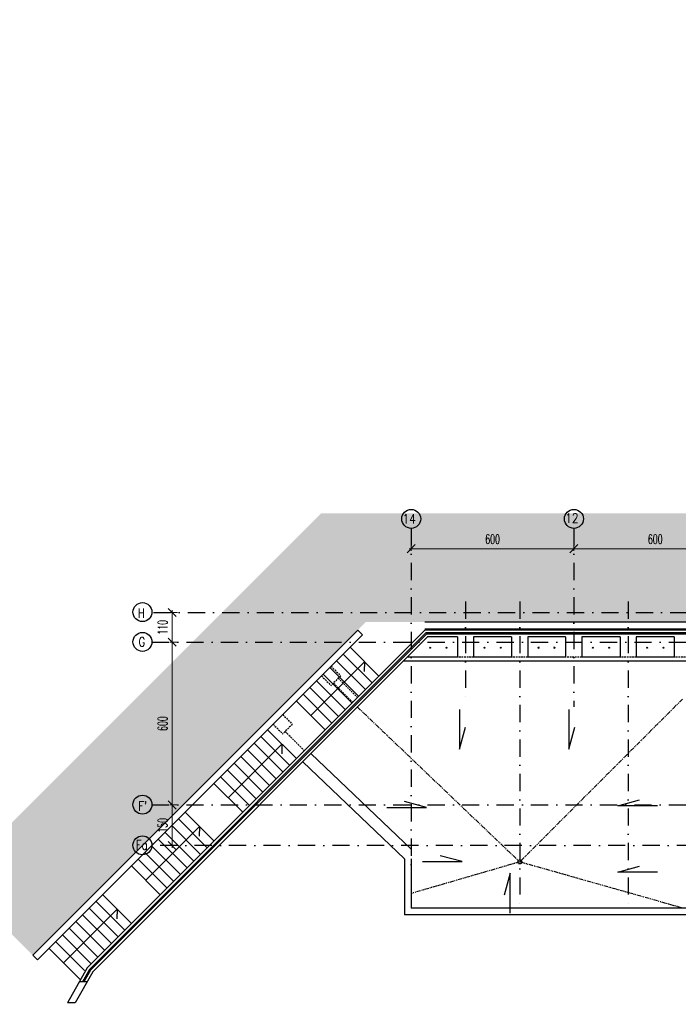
# Model space of a CAD drawing. Header units: centimetres. Extents: x -10702 to 24628, y -4437 to 19798.
# Tile 16 of 92: x 1086 to 3515, y 10865 to 14496. Entities that reach past the tile are written whole.
import ezdxf

# ---------------------------------------------------------------- set-up
doc = ezdxf.new("R2010")
doc.units = ezdxf.units.CM
doc.header["$PDMODE"] = 35
doc.header["$PDSIZE"] = 0.1
for name, pattern in [('Kondygnacja  -0_5$0$HIDDEN', [9.525, 6.35, -3.175]), ('Kondygnacja  -0_5$0$PHANTOM2', [31.75, 15.875, -3.175, 3.175, -3.175, 3.175, -3.175]), ('Osie rzutów$0$DASHDOT2', [12.7, 6.35, -3.175, 0, -3.175])]:
    doc.linetypes.add(name, pattern=pattern)
doc.layers.get('0').update_dxf_attribs({"color": 8})
doc.layers.get('DEFPOINTS').update_dxf_attribs({"color": 8})
for name, color, linetype in [('Kondygnacja  -0_5$0$ARCH_GRUNT', 8, 'Continuous'), ('Kondygnacja  -0_5$0$ARCH_INFO_OPISY_IST', 8, 'Continuous'), ('Kondygnacja  -0_5$0$ARCH_INFO_SCHODY_IST', 8, 'Continuous'), ('Kondygnacja  -0_5$0$ARCH_MUROWANE_IST', 8, 'Continuous'), ('Kondygnacja  -0_5$0$ARCH_NIEWIDOK_IST', 8, 'Kondygnacja  -0_5$0$HIDDEN'), ('Kondygnacja  -0_5$0$ARCH_ODWODNIENIE_IST', 8, 'Kondygnacja  -0_5$0$PHANTOM2'), ('Kondygnacja  -0_5$0$ARCH_SCHODY ZEW.', 8, 'Continuous'), ('Kondygnacja  -0_5$0$ARCH_WIDOK_IST', 8, 'Continuous'), ('Osie rzutów$0$ARCH_INFO_OSIE_IST', 8, 'Osie rzutów$0$DASHDOT2'), ('Osie rzutów$0$ARCH_INFO_OSIE_OPISY_IST', 8, 'Continuous')]:
    doc.layers.add(name, color=color, linetype=linetype)
doc.layers.add('Osie rzutów$0$ARCH_INFO_WYMIARY', color=8, linetype='Continuous', lineweight=9)
doc.styles.add('Osie rzutów$0$ROMANS-250-CM', font='romans.shx', dxfattribs={"width": 0.8, "height": 50})
doc.styles.add('Osie rzutów$0$wymiary_cuprum', font='Romans.shx', dxfattribs={"width": 0.6})
doc.dimstyles.new('Osie rzutów$0$ARCH_ CT', dxfattribs={"dimtxt": 20, "dimasz": 20, "dimexe": 12, "dimexo": 20, "dimgap": 5, "dimtad": 1, "dimdec": 1, "dimrnd": 0.5, "dimzin": 9, "dimdsep": 46, "dimtxsty": 'Osie rzutów$0$wymiary_cuprum', "dimblk": 'Osie rzutów$0$_Oblique', "dimcen": 8, "dimdle": 12, "dimclrd": 256, "dimclre": 256, "dimclrt": 55, "dimadec": 1, "dimazin": 0, "dimtfac": 1, "dimtdec": 1, "dimtmove": 1, "dimatfit": 2, "dimldrblk": 'Osie rzutów$0$_Dot', "dimfxl": 0, "dimtolj": 1, "dimtzin": 0, "dimlwd": -1, "dimlwe": -1, "dimarcsym": 0})

# ---------------------------------------------------------------- blocks, each defined once
blk = doc.blocks.new('Osie rzutów$0$_Oblique')
at = {"color": 0, "linetype": 'ByBlock', "lineweight": -2}
blk.add_line((-0.5, -0.5), (0.5, 0.5), dxfattribs=at)
blk = doc.blocks.new('*D100')
at = {"layer": 'DEFPOINTS', "color": 0}
for p in [(1682.4, 12200), (1648.5, 11600), (1682.4, 11600)]:
    blk.add_point(p, dxfattribs=at)
at = {"layer": 'Osie rzutów$0$ARCH_INFO_WYMIARY'}
for p, q in [((1667.4, 12200), (1640.5, 12200)), ((1648.5, 12208), (1648.5, 11592)), ((1667.4, 11600), (1640.5, 11600))]:
    blk.add_line(p, q, dxfattribs=at)
at = {"layer": 'Osie rzutów$0$ARCH_INFO_WYMIARY', "xscale": 30, "yscale": 30, "zscale": 30}
for p, rotation in [((1648.5, 12200), 90), ((1648.5, 11600), 270)]:
    blk.add_blockref('Osie rzutów$0$_Oblique', p, dxfattribs=dict(at, rotation=rotation))
at = {"layer": 'Osie rzutów$0$ARCH_INFO_WYMIARY', "color": 55, "insert": (1613, 11900), "char_height": 35, "attachment_point": 5, "rotation": 90, "style": 'Osie rzutów$0$wymiary_cuprum'}
blk.add_mtext('\\A1;600', dxfattribs=at)
blk = doc.blocks.new('Osie rzutów$0$_Dot')
at = {"color": 0, "linetype": 'ByBlock', "lineweight": -2}
blk.add_line((-0.5, 0), (-1, 0), dxfattribs=at)
at = {"color": 0, "linetype": 'ByBlock', "const_width": 0.5}
blk.add_lwpolyline([(-0.25, 0, 1), (0.25, 0, 1)], format="xyb", close=True, dxfattribs=at)
blk = doc.blocks.new('*D101')
at = {"layer": 'DEFPOINTS', "color": 0}
for p in [(1682.4, 12310), (1648.5, 12200), (1682.4, 12200)]:
    blk.add_point(p, dxfattribs=at)
at = {"layer": 'Osie rzutów$0$ARCH_INFO_WYMIARY'}
for p, q in [((1667.4, 12310), (1640.5, 12310)), ((1648.5, 12318), (1648.5, 12192)), ((1667.4, 12200), (1640.5, 12200))]:
    blk.add_line(p, q, dxfattribs=at)
at = {"layer": 'Osie rzutów$0$ARCH_INFO_WYMIARY', "xscale": 30, "yscale": 30, "zscale": 30}
for p, rotation in [((1648.5, 12310), 90), ((1648.5, 12200), 270)]:
    blk.add_blockref('Osie rzutów$0$_Oblique', p, dxfattribs=dict(at, rotation=rotation))
at = {"layer": 'Osie rzutów$0$ARCH_INFO_WYMIARY', "color": 55, "insert": (1613, 12255), "char_height": 35, "attachment_point": 5, "rotation": 90, "style": 'Osie rzutów$0$wymiary_cuprum'}
blk.add_mtext('\\A1;110', dxfattribs=at)
blk = doc.blocks.new('*D102')
at = {"layer": 'DEFPOINTS', "color": 0}
for p in [(1682.4, 11600), (1648.5, 11450), (1682.4, 11450)]:
    blk.add_point(p, dxfattribs=at)
at = {"layer": 'Osie rzutów$0$ARCH_INFO_WYMIARY'}
for p, q in [((1667.4, 11600), (1640.5, 11600)), ((1648.5, 11608), (1648.5, 11442)), ((1667.4, 11450), (1640.5, 11450))]:
    blk.add_line(p, q, dxfattribs=at)
at = {"layer": 'Osie rzutów$0$ARCH_INFO_WYMIARY', "xscale": 30, "yscale": 30, "zscale": 30}
for p, rotation in [((1648.5, 11600), 90), ((1648.5, 11450), 270)]:
    blk.add_blockref('Osie rzutów$0$_Oblique', p, dxfattribs=dict(at, rotation=rotation))
at = {"layer": 'Osie rzutów$0$ARCH_INFO_WYMIARY', "color": 55, "insert": (1613, 11525), "char_height": 35, "attachment_point": 5, "rotation": 90, "style": 'Osie rzutów$0$wymiary_cuprum'}
blk.add_mtext('\\A1;150', dxfattribs=at)
blk = doc.blocks.new('*D107')
at = {"layer": 'DEFPOINTS', "color": 0}
for p in [(2530, 12581.6), (3130, 12581.6), (3130, 12544.9)]:
    blk.add_point(p, dxfattribs=at)
at = {"layer": 'Osie rzutów$0$ARCH_INFO_WYMIARY'}
for p, q in [((2530, 12566.6), (2530, 12536.9)), ((3130, 12566.6), (3130, 12536.9)), ((2522, 12544.9), (3138, 12544.9))]:
    blk.add_line(p, q, dxfattribs=at)
at = {"layer": 'Osie rzutów$0$ARCH_INFO_WYMIARY', "xscale": 30, "yscale": 30, "zscale": 30, "rotation": 180}
blk.add_blockref('Osie rzutów$0$_Oblique', (2530, 12544.9), dxfattribs=at)
at = {"layer": 'Osie rzutów$0$ARCH_INFO_WYMIARY', "xscale": 30, "yscale": 30, "zscale": 30}
blk.add_blockref('Osie rzutów$0$_Oblique', (3130, 12544.9), dxfattribs=at)
at = {"layer": 'Osie rzutów$0$ARCH_INFO_WYMIARY', "color": 55, "insert": (2830, 12580.4), "char_height": 35, "attachment_point": 5, "style": 'Osie rzutów$0$wymiary_cuprum'}
blk.add_mtext('\\A1;600', dxfattribs=at)
blk = doc.blocks.new('*D108')
at = {"layer": 'DEFPOINTS', "color": 0}
for p in [(3130, 12581.6), (3730, 12581.6), (3730, 12544.9)]:
    blk.add_point(p, dxfattribs=at)
at = {"layer": 'Osie rzutów$0$ARCH_INFO_WYMIARY'}
for p, q in [((3130, 12566.6), (3130, 12536.9)), ((3730, 12566.6), (3730, 12536.9)), ((3122, 12544.9), (3738, 12544.9))]:
    blk.add_line(p, q, dxfattribs=at)
at = {"layer": 'Osie rzutów$0$ARCH_INFO_WYMIARY', "xscale": 30, "yscale": 30, "zscale": 30, "rotation": 180}
blk.add_blockref('Osie rzutów$0$_Oblique', (3130, 12544.9), dxfattribs=at)
at = {"layer": 'Osie rzutów$0$ARCH_INFO_WYMIARY', "xscale": 30, "yscale": 30, "zscale": 30}
blk.add_blockref('Osie rzutów$0$_Oblique', (3730, 12544.9), dxfattribs=at)
at = {"layer": 'Osie rzutów$0$ARCH_INFO_WYMIARY', "color": 55, "insert": (3430, 12580.4), "char_height": 35, "attachment_point": 5, "style": 'Osie rzutów$0$wymiary_cuprum'}
blk.add_mtext('\\A1;600', dxfattribs=at)
blk = doc.blocks.new('Osie rzutów')
at = {"layer": 'Osie rzutów$0$ARCH_INFO_OSIE_IST', "ltscale": 10}
for p, q in [((2530, 12619.9), (2530, 11235.9)), ((3130, 12619.9), (3130, 11961.71)), ((2730, 12349.95), (2730, 11978.96)), ((2930, 12349.95), (2930, 11235.9)), ((3330, 12349.95), (3330, 11235.9)), ((1578.78, 12310), (4336.04, 12310)), ((1573.48, 12200), (4336.04, 12200)), ((1573.48, 11600), (4336.04, 11600)), ((4336.04, 11450), (1573.48, 11450))]:
    blk.add_line(p, q, dxfattribs=at)
at = {"layer": 'Osie rzutów$0$ARCH_INFO_OSIE_OPISY_IST'}
for centre in [(2530, 12654.9), (3130, 12654.9), (1538.5, 12311.26), (1538.5, 12201.26), (1538.5, 11601.26), (1538.5, 11451.26)]:
    blk.add_circle(centre, 35, dxfattribs=at)
at = {"layer": 'Osie rzutów$0$ARCH_INFO_OSIE_OPISY_IST', "style": 'Osie rzutów$0$ROMANS-250-CM', "width": 0.8}
for s, p in [('14', (2498.35, 12637.61)), ('12', (3098.49, 12640.22)), ('H', (1521.37, 12289.59)), ('G', (1523.8, 12183.97)), ("F'", (1522.72, 11578.01)), ('Fa', (1513.77, 11435.15))]:
    blk.add_text(s, height=35, dxfattribs=at).set_placement(p)
at = {"layer": 'Osie rzutów$0$ARCH_INFO_WYMIARY'}
for base, p1, p2, picture, middle in [((3130, 12544.9), (2530, 12581.6), (3130, 12581.6), '*D107', (2830, 12580.4)), ((3730, 12544.9), (3130, 12581.6), (3730, 12581.6), '*D108', (3430, 12580.4))]:
    dim = blk.add_linear_dim(base=base, p1=p1, p2=p2, dimstyle='Osie rzutów$0$ARCH_ CT', override={"dimtxt": 35, "dimasz": 30, "dimexe": 8, "dimexo": 15, "dimgap": 18, "dimdle": 8}, dxfattribs=at)
    dim.commit()
    dim.dimension.update_dxf_attribs({"geometry": picture, "text_midpoint": middle})
for base, p1, p2, picture, middle in [((1648.48, 12200), (1682.41, 12310), (1682.41, 12200), '*D101', (1648.48, 12255)), ((1648.48, 11450), (1682.41, 11600), (1682.41, 11450), '*D102', (1648.48, 11525))]:
    dim = blk.add_linear_dim(base=base, p1=p1, p2=p2, angle=270, dimstyle='Osie rzutów$0$ARCH_ CT', override={"dimtxt": 35, "dimasz": 30, "dimexe": 8, "dimexo": 15, "dimgap": 18, "dimdle": 8}, dxfattribs=at)
    dim.commit()
    dim.dimension.update_dxf_attribs({"geometry": picture, "text_midpoint": middle, "dimtype": 128})
dim = blk.add_linear_dim(base=(1648.48, 11600), p1=(1682.41, 12200), p2=(1682.41, 11600), angle=270, dimstyle='Osie rzutów$0$ARCH_ CT', override={"dimtxt": 35, "dimasz": 30, "dimexe": 8, "dimexo": 15, "dimgap": 18, "dimdle": 8}, dxfattribs=at)
dim.commit()
dim.dimension.update_dxf_attribs({"geometry": '*D100', "text_midpoint": (1612.98, 11900)})

msp = doc.modelspace()

# ---------------------------------------------------------------- hatches: boundary and pattern name
at = {"layer": 'Kondygnacja  -0_5$0$ARCH_GRUNT', "linetype": 'Continuous', "lineweight": 5}
h = msp.add_hatch(dxfattribs=at)
h.set_pattern_fill('EARTH', color=256, scale=15, angle=45, style=0)
h.paths.add_polyline_path([(1133.967, 11046.454), (2362.513, 12275), (4925, 12275), (4925, 14755), (7550.104, 14755), (8720.104, 13585), (9935, 13585), (9935, 12742), (10195, 12742), (10195, 12464.645), (10065.178, 12334.822), (10020.355, 12290), (11107.426, 12290), (13507.426, 9890), (14135, 9890), (14135, 8825), (14045, 8825), (14045, 8794.645), (13865.355, 8615), (13550, 8615), (13550, 8506), (14915, 8507.069), (14915, 8955.706), (14915, 9408.893), (14535, 9611.265), (14535, 10290), (13673.112, 10290), (11273.112, 12690), (10595, 12690), (10595, 13102), (10335, 13102), (10335, 13985), (8885.79, 13985), (7715.79, 15155), (4525, 15155), (4525, 12675), (2196.827, 12675), (851.124, 11329.297)])

# ---------------------------------------------------------------- linework, layer by layer
at = {"layer": 'Kondygnacja  -0_5$0$ARCH_INFO_OPISY_IST'}
for p, q in [((2707.731, 11952.381), (2707.731, 11805.715)), ((3111.057, 11952.381), (3111.057, 11805.715)), ((2707.731, 11805.715), (2729.722, 11886.47)), ((3111.057, 11805.715), (3133.048, 11886.47)), ((3291.633, 11596.794), (3372.388, 11618.785)), ((2439.782, 11590.828), (2586.448, 11590.828)), ((2586.448, 11590.828), (2505.693, 11612.819)), ((3438.299, 11596.794), (3291.633, 11596.794)), ((2717.771, 11390.986), (2637.017, 11412.977)), ((2571.106, 11390.986), (2717.771, 11390.986)), ((3291.633, 11352.211), (3372.388, 11374.202)), ((2895.15, 11348.323), (2873.16, 11267.568)), ((2895.15, 11201.657), (2895.15, 11348.323)), ((3438.299, 11352.211), (3291.633, 11352.211))]:
    msp.add_line(p, q, dxfattribs=at)
at = {"layer": 'Kondygnacja  -0_5$0$ARCH_INFO_SCHODY_IST'}
for p, q in [((2357.261, 12128.327), (2159.271, 11930.337)), ((2357.261, 12128.327), (2356.373, 12092.708)), ((2053.205, 11824.271), (1855.216, 11626.282)), ((2053.205, 11824.271), (2052.317, 11788.653)), ((1749.15, 11520.216), (1551.16, 11322.226)), ((1749.15, 11520.216), (1748.261, 11484.597)), ((1445.094, 11216.16), (1247.104, 11018.17)), ((1445.094, 11216.16), (1444.206, 11180.541))]:
    msp.add_line(p, q, dxfattribs=at)
at = {"layer": 'Kondygnacja  -0_5$0$ARCH_MUROWANE_IST', "ltscale": 4}
for points in [[(2580, 12250), (4950, 12250), (4950, 14760), (5010, 14760), (5010, 14805)], [(2580, 12275), (4925, 12275), (4925, 14785), (4985, 14785), (4985, 14805)], [(2580, 12250), (4950, 12250), (4950, 14760), (5010, 14760), (5010, 14805)], [(2580, 12275), (4925, 12275), (4925, 14785), (4985, 14785), (4985, 14805)]]:
    msp.add_lwpolyline(points, dxfattribs=at)
at = {"layer": 'Kondygnacja  -0_5$0$ARCH_NIEWIDOK_IST'}
for p, q in [((2760, 12145), (2700, 12145)), ((2960, 12145), (2900, 12145)), ((3158.82, 12145), (3098.82, 12145)), ((3360, 12145), (3300, 12145)), ((3560, 12145), (3500, 12145)), ((2234.225, 12111.357), (2269.58, 12076.001)), ((2198.869, 12076.001), (2234.225, 12040.646)), ((2269.58, 12076.001), (2234.225, 12040.646)), ((2260.741, 12067.163), (2331.452, 11996.452)), ((2243.064, 12049.485), (2313.774, 11978.774)), ((2056.034, 11933.166), (2091.389, 11897.811)), ((2020.679, 11897.811), (2056.034, 11862.455)), ((2091.389, 11897.811), (2056.034, 11862.455)), ((2064.873, 11871.294), (2135.583, 11800.583))]:
    msp.add_line(p, q, dxfattribs=at)
at = {"layer": 'Kondygnacja  -0_5$0$ARCH_ODWODNIENIE_IST'}
for p, q in [((3530, 11990), (2930, 11390)), ((2331.459, 11961.104), (2930, 11390)), ((2930, 11390), (2530, 11273.732)), ((3530, 11220), (2930, 11390))]:
    msp.add_line(p, q, dxfattribs=at)
msp.add_circle((2930, 11390), 7.5, dxfattribs=at)
at = {"layer": 'Kondygnacja  -0_5$0$ARCH_SCHODY ZEW.'}
for p, q in [((2304.228, 12181.36), (2410.294, 12075.294)), ((2254.731, 12131.863), (2360.797, 12025.797)), ((2279.48, 12156.612), (2385.546, 12050.546)), ((2229.982, 12107.114), (2336.048, 12001.048)), ((2180.485, 12057.617), (2286.551, 11951.551)), ((2205.233, 12082.365), (2311.299, 11976.299)), ((2155.736, 12032.868), (2261.802, 11926.802)), ((2106.238, 11983.37), (2212.304, 11877.304)), ((2130.987, 12008.119), (2237.053, 11902.053)), ((2000.172, 11877.304), (2106.238, 11771.238)), ((1975.424, 11852.556), (2081.49, 11746.49)), ((1925.926, 11803.058), (2031.992, 11696.992)), ((1950.675, 11827.807), (2056.741, 11721.741)), ((1901.177, 11778.31), (2007.244, 11672.244)), ((1851.68, 11728.812), (1957.746, 11622.746)), ((1876.429, 11753.561), (1982.495, 11647.495)), ((1826.931, 11704.063), (1932.997, 11597.997)), ((1802.183, 11679.315), (1908.249, 11573.249)), ((1802.183, 11679.315), (1908.249, 11573.249)), ((1671.368, 11548.5), (1777.434, 11442.434)), ((1696.117, 11573.249), (1802.183, 11467.183)), ((1646.619, 11523.751), (1752.685, 11417.685)), ((1597.122, 11474.254), (1703.188, 11368.188)), ((1621.87, 11499.002), (1727.936, 11392.936)), ((1572.373, 11449.505), (1678.439, 11343.439)), ((1547.624, 11424.756), (1653.69, 11318.69)), ((1498.127, 11375.259), (1604.193, 11269.193)), ((1522.875, 11400.007), (1628.941, 11293.941)), ((1392.061, 11269.193), (1498.127, 11163.127)), ((1342.563, 11219.695), (1448.629, 11113.629)), ((1367.312, 11244.444), (1473.378, 11138.378)), ((1317.814, 11194.946), (1423.88, 11088.88)), ((1293.066, 11170.198), (1399.132, 11064.132)), ((1243.568, 11120.7), (1349.634, 11014.634)), ((1268.317, 11145.449), (1374.383, 11039.383)), ((1218.819, 11095.951), (1324.885, 10989.885)), ((1194.071, 11071.203), (1309.831, 10955.442))]:
    msp.add_line(p, q, dxfattribs=at)
at = {"layer": 'Kondygnacja  -0_5$0$ARCH_WIDOK_IST'}
for p, q in [((2332.513, 12245), (1133.967, 11046.454)), ((2580, 12245), (1335, 11000)), ((2332.513, 12245), (2350.19, 12227.322)), ((4931, 12245), (2580, 12245)), ((2350.19, 12227.322), (1151.644, 11028.776)), ((2584.142, 12235), (1343.036, 10993.894)), ((2586.213, 12230), (1347.054, 10990.841)), ((2590.355, 12220), (1355.09, 10984.734)), ((4931, 12235), (2584.142, 12235)), ((4931, 12230), (2586.213, 12230)), ((2700, 12220), (2590.355, 12220)), ((2700, 12220), (2700, 12145)), ((2900, 12220), (2760, 12220)), ((2760, 12220), (2760, 12145)), ((2900, 12220), (2900, 12145)), ((3098.82, 12220), (2960, 12220)), ((2960, 12220), (2960, 12145)), ((3098.82, 12220), (3098.82, 12145)), ((3300, 12220), (3158.82, 12220)), ((3158.82, 12220), (3158.82, 12145)), ((3300, 12220), (3300, 12145)), ((3500, 12220), (3360, 12220)), ((3360, 12220), (3360, 12145)), ((3500, 12220), (3500, 12145)), ((2598.964, 12181.036), (2597.5, 12182.5)), ((2598.964, 12178.964), (2597.5, 12177.5)), ((2599, 12180), (2601, 12180)), ((2602.5, 12182.5), (2601.036, 12181.036)), ((2602.5, 12177.5), (2601.036, 12178.964)), ((2658.964, 12181.036), (2657.5, 12182.5)), ((2658.964, 12178.964), (2657.5, 12177.5)), ((2659, 12180), (2661, 12180)), ((2662.5, 12182.5), (2661.036, 12181.036)), ((2662.5, 12177.5), (2661.036, 12178.964)), ((2798.964, 12181.036), (2797.5, 12182.5)), ((2798.964, 12178.964), (2797.5, 12177.5)), ((2799, 12180), (2801, 12180)), ((2802.5, 12182.5), (2801.036, 12181.036)), ((2802.5, 12177.5), (2801.036, 12178.964)), ((2858.964, 12181.036), (2857.5, 12182.5)), ((2858.964, 12178.964), (2857.5, 12177.5)), ((2859, 12180), (2861, 12180)), ((2862.5, 12182.5), (2861.036, 12181.036)), ((2862.5, 12177.5), (2861.036, 12178.964)), ((2997.783, 12181.036), (2996.32, 12182.5)), ((2997.783, 12178.964), (2996.32, 12177.5)), ((2997.82, 12180), (2999.82, 12180)), ((3001.32, 12182.5), (2999.856, 12181.036)), ((3001.32, 12177.5), (2999.856, 12178.964)), ((3057.783, 12181.036), (3056.32, 12182.5)), ((3057.783, 12178.964), (3056.32, 12177.5)), ((3057.82, 12180), (3059.82, 12180)), ((3061.32, 12182.5), (3059.856, 12181.036)), ((3061.32, 12177.5), (3059.856, 12178.964)), ((3198.964, 12181.036), (3197.5, 12182.5)), ((3198.964, 12178.964), (3197.5, 12177.5)), ((3199, 12180), (3201, 12180)), ((3202.5, 12182.5), (3201.036, 12181.036)), ((3202.5, 12177.5), (3201.036, 12178.964)), ((3258.964, 12181.036), (3257.5, 12182.5)), ((3258.964, 12178.964), (3257.5, 12177.5)), ((3259, 12180), (3261, 12180)), ((3262.5, 12182.5), (3261.036, 12181.036)), ((3262.5, 12177.5), (3261.036, 12178.964)), ((3398.964, 12181.036), (3397.5, 12182.5)), ((3398.964, 12178.964), (3397.5, 12177.5)), ((3399, 12180), (3401, 12180)), ((3402.5, 12182.5), (3401.036, 12181.036)), ((3402.5, 12177.5), (3401.036, 12178.964)), ((3458.964, 12181.036), (3457.5, 12182.5)), ((3458.964, 12178.964), (3457.5, 12177.5)), ((3459, 12180), (3461, 12180)), ((3462.5, 12182.5), (3461.036, 12181.036)), ((3462.5, 12177.5), (3461.036, 12178.964)), ((4931, 12130), (2500.355, 12130)), ((2700, 12145), (2515.355, 12145)), ((2900, 12145), (2760, 12145)), ((3098.82, 12145), (2960, 12145)), ((3300, 12145), (3158.82, 12145)), ((3500, 12145), (3360, 12145)), ((2159.257, 11790.328), (2530, 11436.58)), ((2129.573, 11759.218), (2505, 11401)), ((2505, 11401), (2505, 11195)), ((2530, 11401), (2530, 11220)), ((4770, 11220), (2530, 11220)), ((4745, 11195), (2505, 11195)), ((1133.967, 11046.454), (1151.644, 11028.776)), ((1335, 11000), (1261.569, 10870)), ((1355.09, 10984.734), (1290.281, 10870)), ((1343.036, 10993.894), (1316.914, 10947.648)), ((1347.054, 10990.841), (1322.656, 10947.648)), ((1334.141, 10947.648), (1305.429, 10947.648)), ((1290.281, 10870), (1261.569, 10870))]:
    msp.add_line(p, q, dxfattribs=at)
for centre in [(2600, 12180), (2660, 12180), (2800, 12180), (2860, 12180), (2998.82, 12180), (3058.82, 12180), (3200, 12180), (3260, 12180), (3400, 12180), (3460, 12180)]:
    msp.add_circle(centre, 1, dxfattribs=at)

# ---------------------------------------------------------------- block references
at = {"layer": 'Osie rzutów$0$ARCH_INFO_OSIE_OPISY_IST'}
msp.add_blockref('Osie rzutów', (0, 0), dxfattribs=at)

doc.saveas('drawing.dxf')
